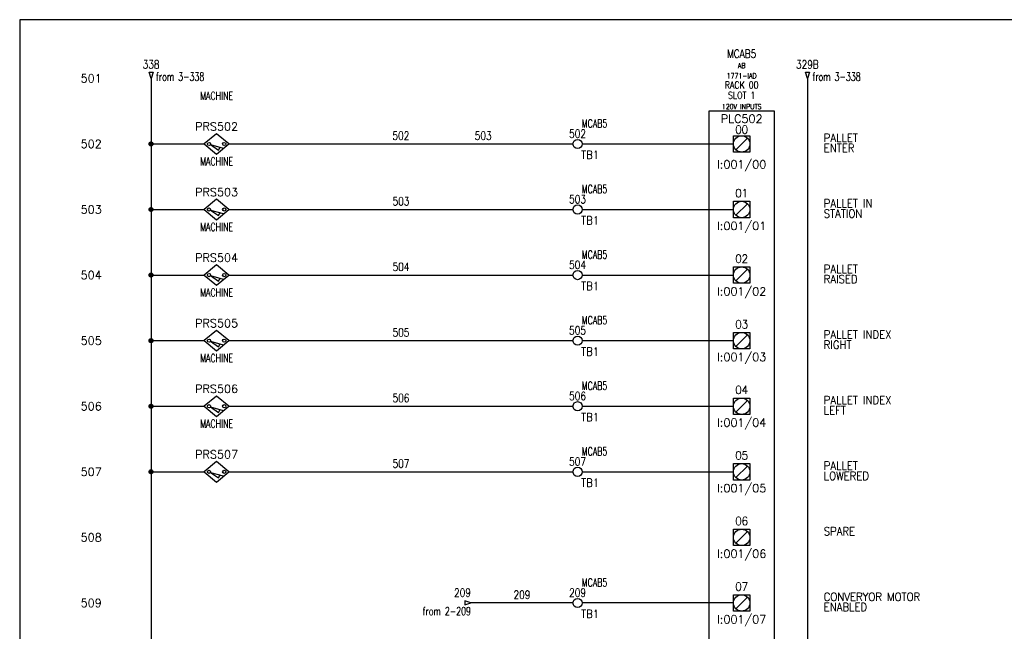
# Model space of a CAD drawing. Header units: inches. Extents: x 0 to 30, y 0 to 19.
# Tile 2 of 2: x 0 to 15, y 9.7 to 19. Entities that reach past the tile are written whole.
import ezdxf
from ezdxf.enums import TextEntityAlignment as Align

# ---------------------------------------------------------------- set-up
doc = ezdxf.new("R2010")
doc.units = ezdxf.units.IN
doc.header["$MEASUREMENT"] = 0
for name, color, linetype in [('BLK_14AWG', 252, 'Continuous'), ('DESC', 1, 'Continuous'), ('LOC', 140, 'Continuous'), ('MISC', 30, 'Continuous'), ('RED_18AWG', 1, 'Continuous'), ('SYMS', 7, 'Continuous'), ('TAGS', 30, 'Continuous'), ('TERMS', 6, 'Continuous'), ('WHT_16AWG', 7, 'Continuous'), ('WIRECOPY', 52, 'Continuous'), ('WIRENO', 3, 'Continuous'), ('WIREREF', 52, 'Continuous'), ('WIREREF_DEST', 62, 'Continuous'), ('XREF', 7, 'Continuous')]:
    doc.layers.add(name, color=color, linetype=linetype)
doc.layers.add('Viewports', color=3, linetype='Continuous', plot=False)
doc.styles.add('WD', font='romans.shx')

# ---------------------------------------------------------------- blocks, each defined once
blk = doc.blocks.new('PLCIO_4C34')
at = {"layer": 'SYMS'}
for p, q in [((0.5, 0.5), (-0.5, 0.5)), ((-0.5, 0.5), (-0.5, -16.375)), ((0.5, -16.375), (0.5, 0.5)), ((-0.125, 0.125), (0.125, 0.125)), ((-0.125, -0.125), (-0.125, 0.125)), ((-0.125, 0.125), (0.125, 0.125)), ((-0.125, -0.125), (-0.125, 0.125)), ((0.088, 0.088), (-0.088, -0.088)), ((0.125, 0.125), (0.125, -0.125)), ((0.125, 0.125), (0.125, -0.125)), ((0.125, -0.125), (-0.125, -0.125)), ((0.125, -0.125), (-0.125, -0.125)), ((-0.125, -0.875), (0.125, -0.875)), ((-0.125, -1.125), (-0.125, -0.875)), ((-0.125, -0.875), (0.125, -0.875)), ((-0.125, -1.125), (-0.125, -0.875)), ((0.125, -0.875), (0.125, -1.125)), ((0.125, -0.875), (0.125, -1.125)), ((0.088, -0.912), (-0.088, -1.088)), ((0.125, -1.125), (-0.125, -1.125)), ((0.125, -1.125), (-0.125, -1.125)), ((-0.125, -1.875), (0.125, -1.875)), ((-0.125, -2.125), (-0.125, -1.875)), ((-0.125, -1.875), (0.125, -1.875)), ((-0.125, -2.125), (-0.125, -1.875)), ((0.088, -1.912), (-0.088, -2.088)), ((0.125, -1.875), (0.125, -2.125)), ((0.125, -1.875), (0.125, -2.125)), ((0.125, -2.125), (-0.125, -2.125)), ((0.125, -2.125), (-0.125, -2.125)), ((-0.125, -2.875), (0.125, -2.875)), ((-0.125, -3.125), (-0.125, -2.875)), ((-0.125, -2.875), (0.125, -2.875)), ((-0.125, -3.125), (-0.125, -2.875)), ((0.088, -2.912), (-0.088, -3.088)), ((0.125, -2.875), (0.125, -3.125)), ((0.125, -2.875), (0.125, -3.125)), ((0.125, -3.125), (-0.125, -3.125)), ((0.125, -3.125), (-0.125, -3.125)), ((-0.125, -3.875), (0.125, -3.875)), ((-0.125, -4.125), (-0.125, -3.875)), ((-0.125, -3.875), (0.125, -3.875)), ((-0.125, -4.125), (-0.125, -3.875)), ((0.125, -3.875), (0.125, -4.125)), ((0.125, -3.875), (0.125, -4.125)), ((0.088, -3.912), (-0.088, -4.088)), ((0.125, -4.125), (-0.125, -4.125)), ((0.125, -4.125), (-0.125, -4.125)), ((-0.125, -4.875), (0.125, -4.875)), ((-0.125, -5.125), (-0.125, -4.875)), ((-0.125, -4.875), (0.125, -4.875)), ((-0.125, -5.125), (-0.125, -4.875)), ((0.088, -4.912), (-0.088, -5.088)), ((0.125, -4.875), (0.125, -5.125)), ((0.125, -4.875), (0.125, -5.125)), ((0.125, -5.125), (-0.125, -5.125)), ((0.125, -5.125), (-0.125, -5.125)), ((-0.125, -5.875), (0.125, -5.875)), ((-0.125, -6.125), (-0.125, -5.875)), ((-0.125, -5.875), (0.125, -5.875)), ((-0.125, -6.125), (-0.125, -5.875)), ((0.088, -5.912), (-0.088, -6.088)), ((0.125, -5.875), (0.125, -6.125)), ((0.125, -5.875), (0.125, -6.125)), ((0.125, -6.125), (-0.125, -6.125)), ((0.125, -6.125), (-0.125, -6.125)), ((-0.125, -6.875), (0.125, -6.875)), ((-0.125, -7.125), (-0.125, -6.875)), ((-0.125, -6.875), (0.125, -6.875)), ((-0.125, -7.125), (-0.125, -6.875)), ((0.125, -6.875), (0.125, -7.125)), ((0.125, -6.875), (0.125, -7.125)), ((0.088, -6.912), (-0.088, -7.088)), ((0.125, -7.125), (-0.125, -7.125)), ((0.125, -7.125), (-0.125, -7.125)), ((-0.125, -7.875), (0.125, -7.875)), ((-0.125, -8.125), (-0.125, -7.875)), ((-0.125, -7.875), (0.125, -7.875)), ((-0.125, -8.125), (-0.125, -7.875)), ((0.088, -7.912), (-0.088, -8.088)), ((0.125, -7.875), (0.125, -8.125)), ((0.125, -7.875), (0.125, -8.125)), ((0.125, -8.125), (-0.125, -8.125)), ((0.125, -8.125), (-0.125, -8.125)), ((-0.125, -8.875), (0.125, -8.875)), ((-0.125, -9.125), (-0.125, -8.875)), ((-0.125, -8.875), (0.125, -8.875)), ((-0.125, -9.125), (-0.125, -8.875)), ((0.088, -8.912), (-0.088, -9.088)), ((0.125, -8.875), (0.125, -9.125)), ((0.125, -8.875), (0.125, -9.125)), ((0.125, -9.125), (-0.125, -9.125)), ((0.125, -9.125), (-0.125, -9.125)), ((-0.125, -9.875), (0.125, -9.875)), ((-0.125, -10.125), (-0.125, -9.875)), ((-0.125, -9.875), (0.125, -9.875)), ((-0.125, -10.125), (-0.125, -9.875)), ((0.125, -9.875), (0.125, -10.125)), ((0.125, -9.875), (0.125, -10.125)), ((0.088, -9.912), (-0.088, -10.088)), ((0.125, -10.125), (-0.125, -10.125)), ((0.125, -10.125), (-0.125, -10.125)), ((-0.125, -10.875), (0.125, -10.875)), ((-0.125, -11.125), (-0.125, -10.875)), ((-0.125, -10.875), (0.125, -10.875)), ((-0.125, -11.125), (-0.125, -10.875)), ((0.088, -10.912), (-0.088, -11.088)), ((0.125, -10.875), (0.125, -11.125)), ((0.125, -10.875), (0.125, -11.125)), ((0.125, -11.125), (-0.125, -11.125)), ((0.125, -11.125), (-0.125, -11.125)), ((-0.125, -11.875), (0.125, -11.875)), ((-0.125, -12.125), (-0.125, -11.875)), ((-0.125, -11.875), (0.125, -11.875)), ((-0.125, -12.125), (-0.125, -11.875)), ((0.088, -11.912), (-0.088, -12.088)), ((0.125, -11.875), (0.125, -12.125)), ((0.125, -11.875), (0.125, -12.125)), ((0.125, -12.125), (-0.125, -12.125)), ((0.125, -12.125), (-0.125, -12.125)), ((-0.125, -12.875), (0.125, -12.875)), ((-0.125, -13.125), (-0.125, -12.875)), ((-0.125, -12.875), (0.125, -12.875)), ((-0.125, -13.125), (-0.125, -12.875)), ((0.125, -12.875), (0.125, -13.125)), ((0.125, -12.875), (0.125, -13.125)), ((0.088, -12.912), (-0.088, -13.088)), ((0.125, -13.125), (-0.125, -13.125)), ((0.125, -13.125), (-0.125, -13.125)), ((-0.125, -13.875), (0.125, -13.875)), ((-0.125, -14.125), (-0.125, -13.875)), ((-0.125, -13.875), (0.125, -13.875)), ((-0.125, -14.125), (-0.125, -13.875)), ((0.088, -13.912), (-0.088, -14.088)), ((0.125, -13.875), (0.125, -14.125)), ((0.125, -13.875), (0.125, -14.125)), ((0.125, -14.125), (-0.125, -14.125)), ((0.125, -14.125), (-0.125, -14.125)), ((-0.125, -14.875), (0.125, -14.875)), ((-0.125, -15.125), (-0.125, -14.875)), ((-0.125, -14.875), (0.125, -14.875)), ((-0.125, -15.125), (-0.125, -14.875)), ((0.088, -14.912), (-0.088, -15.088)), ((0.125, -14.875), (0.125, -15.125)), ((0.125, -14.875), (0.125, -15.125)), ((0.125, -15.125), (-0.125, -15.125)), ((0.125, -15.125), (-0.125, -15.125)), ((-0.125, -15.875), (0.125, -15.875)), ((-0.125, -16.125), (-0.125, -15.875)), ((0.125, -15.875), (0.125, -16.125)), ((0.088, -15.912), (-0.088, -16.088)), ((0.125, -16.125), (-0.125, -16.125)), ((-0.5, -16.375), (0.5, -16.375))]:
    blk.add_line(p, q, dxfattribs=at)
for centre in [(0, 0), (0, -1), (0, -2), (0, -3), (0, -4), (0, -5), (0, -6), (0, -7), (0, -8), (0, -9), (0, -10), (0, -11), (0, -12), (0, -13), (0, -14), (0, -15), (0, -16)]:
    blk.add_circle(centre, 0.125, dxfattribs=at)
at = {"layer": 'SYMS', "style": 'WD'}
for tag, width, p in [('INST', 0.8, (0, 1.482)), ('LOC', 0.8, (0, 1.312)), ('MFG', 0.8, (0, 1.156)), ('CAT', 0.9, (0, 1)), ('DESC', 0.8, (0, 0.53)), ('TERM01', 0.9, (0, 0.156)), ('TERM02', 0.9, (0, -0.812)), ('TERM03', 0.9, (0, -1.812)), ('TERM04', 0.9, (0, -2.812)), ('TERM05', 0.9, (0, -3.812)), ('TERM06', 0.9, (0, -4.812)), ('TERM07', 0.9, (0, -5.812)), ('TERM08', 0.9, (0, -6.812)), ('TERM09', 0.9, (0, -7.812)), ('TERM10', 0.9, (0, -8.812)), ('TERM11', 0.9, (0, -9.812)), ('TERM12', 0.9, (0, -10.812)), ('TERM13', 0.9, (0, -11.812)), ('TERM14', 0.9, (0, -12.812)), ('TERM15', 0.9, (0, -13.812)), ('TERM16', 0.9, (0, -14.812)), ('TERM17', 0.9, (0, -15.812))]:
    blk.add_attdef(tag, text='', height=0.125, dxfattribs=dict(at, width=width)).set_placement(p, align=Align.CENTER)
at = {"layer": 'SYMS', "linetype": 'Continuous', "style": 'WD', "flags": 9}
blk.add_attdef('ASSYCODE', text='', height=0.01, dxfattribs=at).set_placement((0.23, 1.071), align=Align.CENTER)
at = {"layer": 'SYMS', "style": 'WD'}
for tag, p in [('LINE1', (0, 0.844)), ('LINE2', (0, 0.688)), ('TAG', (0, 0.322))]:
    blk.add_attdef(tag, text='', height=0.125, dxfattribs=at).set_placement(p, align=Align.CENTER)
at = {"layer": 'SYMS', "style": 'WD', "width": 0.9}
for tag, p in [('DESCA01', (1.25, 0.031)), ('DESCB01', (1.25, -0.125)), ('DESCC01', (1.25, -0.281)), ('DESCD01', (1.25, -0.438)), ('DESCE01', (1.25, -0.594)), ('DESCA02', (1.25, -0.969)), ('DESCB02', (1.25, -1.125)), ('DESCC02', (1.25, -1.281)), ('DESCD02', (1.25, -1.438)), ('DESCE02', (1.25, -1.594)), ('DESCA03', (1.25, -1.969)), ('DESCB03', (1.25, -2.125)), ('DESCC03', (1.25, -2.281)), ('DESCD03', (1.25, -2.438)), ('DESCE03', (1.25, -2.594)), ('DESCA04', (1.25, -2.969)), ('DESCB04', (1.25, -3.125)), ('DESCC04', (1.25, -3.281)), ('DESCD04', (1.25, -3.438)), ('DESCE04', (1.25, -3.594)), ('DESCA05', (1.25, -3.969)), ('DESCB05', (1.25, -4.125)), ('DESCC05', (1.25, -4.281)), ('DESCD05', (1.25, -4.438)), ('DESCE05', (1.25, -4.594)), ('DESCA06', (1.25, -4.969)), ('DESCB06', (1.25, -5.125)), ('DESCC06', (1.25, -5.281)), ('DESCD06', (1.25, -5.438)), ('DESCE06', (1.25, -5.594)), ('DESCA07', (1.25, -5.969)), ('DESCB07', (1.25, -6.125)), ('DESCC07', (1.25, -6.281)), ('DESCD07', (1.25, -6.438)), ('DESCE07', (1.25, -6.594)), ('DESCA08', (1.25, -6.969)), ('DESCB08', (1.25, -7.125)), ('DESCC08', (1.25, -7.281)), ('DESCD08', (1.25, -7.438)), ('DESCE08', (1.25, -7.594)), ('DESCA09', (1.25, -7.969)), ('DESCB09', (1.25, -8.125)), ('DESCC09', (1.25, -8.281)), ('DESCD09', (1.25, -8.438)), ('DESCE09', (1.25, -8.594)), ('DESCA10', (1.25, -8.969)), ('DESCB10', (1.25, -9.125)), ('DESCC10', (1.25, -9.281)), ('DESCD10', (1.25, -9.438)), ('DESCE10', (1.25, -9.594)), ('DESCA11', (1.25, -9.969)), ('DESCB11', (1.25, -10.125)), ('DESCC11', (1.25, -10.281)), ('DESCD11', (1.25, -10.438)), ('DESCE11', (1.25, -10.594)), ('DESCA12', (1.25, -10.969)), ('DESCB12', (1.25, -11.125)), ('DESCC12', (1.25, -11.281)), ('DESCD12', (1.25, -11.438)), ('DESCE12', (1.25, -11.594)), ('DESCA13', (1.25, -11.969)), ('DESCB13', (1.25, -12.125)), ('DESCC13', (1.25, -12.281)), ('DESCD13', (1.25, -12.438)), ('DESCE13', (1.25, -12.594)), ('DESCA14', (1.25, -12.969)), ('DESCB14', (1.25, -13.125)), ('DESCC14', (1.25, -13.281)), ('DESCD14', (1.25, -13.438)), ('DESCE14', (1.25, -13.594)), ('DESCA15', (1.25, -13.969)), ('DESCB15', (1.25, -14.125)), ('DESCC15', (1.25, -14.281)), ('DESCD15', (1.25, -14.438)), ('DESCE15', (1.25, -14.594)), ('DESCA16', (1.25, -14.969)), ('DESCB16', (1.25, -15.125)), ('DESCC16', (1.25, -15.281)), ('DESCD16', (1.25, -15.438)), ('DESCE16', (1.25, -15.594))]:
    blk.add_attdef(tag, p, '', height=0.125, dxfattribs=at)
at = {"layer": 'SYMS', "style": 'WD', "flags": 1}
for tag, p in [('X4TERM01', (-0.125, 0)), ('X4TERM02', (-0.125, -1)), ('X4TERM03', (-0.125, -2)), ('X4TERM04', (-0.125, -3)), ('X4TERM05', (-0.125, -4)), ('X4TERM06', (-0.125, -5)), ('X4TERM07', (-0.125, -6)), ('X4TERM08', (-0.125, -7)), ('X4TERM09', (-0.125, -8)), ('X4TERM10', (-0.125, -9)), ('X4TERM11', (-0.125, -10)), ('X4TERM12', (-0.125, -11)), ('X4TERM13', (-0.125, -12)), ('X4TERM14', (-0.125, -13)), ('X4TERM15', (-0.125, -14)), ('X4TERM16', (-0.125, -15)), ('X1TERM17', (0.125, -16))]:
    blk.add_attdef(tag, p, '', height=0.01, dxfattribs=at)
at = {"layer": 'SYMS', "style": 'WD', "width": 0.9}
for tag, p in [('TERMDESC01', (-0.188, -0.062)), ('TERMDESC02', (-0.188, -1.062)), ('TERMDESC03', (-0.188, -2.062)), ('TERMDESC04', (-0.188, -3.062)), ('TERMDESC05', (-0.188, -4.062)), ('TERMDESC06', (-0.188, -5.062)), ('TERMDESC07', (-0.188, -6.062)), ('TERMDESC08', (-0.188, -7.062)), ('TERMDESC09', (-0.188, -8.062)), ('TERMDESC10', (-0.188, -9.062)), ('TERMDESC11', (-0.188, -10.062)), ('TERMDESC12', (-0.188, -11.062)), ('TERMDESC13', (-0.188, -12.062)), ('TERMDESC14', (-0.188, -13.062)), ('TERMDESC15', (-0.188, -14.062)), ('TERMDESC16', (-0.188, -15.062))]:
    blk.add_attdef(tag, text='', height=0.125, dxfattribs=at).set_placement(p, align=Align.TOP_RIGHT)
at = {"layer": 'SYMS', "style": 'WD'}
for tag, p in [('TAGA01', (0, -0.25)), ('TAGA02', (0, -1.188)), ('TAGA03', (0, -2.188)), ('TAGA04', (0, -3.188)), ('TAGA05', (0, -4.188)), ('TAGA06', (0, -5.188)), ('TAGA07', (0, -6.188)), ('TAGA08', (0, -7.188)), ('TAGA09', (0, -8.188)), ('TAGA10', (0, -9.188)), ('TAGA11', (0, -10.188)), ('TAGA12', (0, -11.188)), ('TAGA13', (0, -12.188)), ('TAGA14', (0, -13.188)), ('TAGA15', (0, -14.188)), ('TAGA16', (0, -15.188))]:
    blk.add_attdef(tag, text='', height=0.125, dxfattribs=at).set_placement(p, align=Align.TOP_CENTER)
at = {"layer": 'SYMS', "style": 'WD', "width": 0.9}
blk.add_attdef('TERMDESC17', text='', height=0.125, dxfattribs=at).set_placement((0.188, -16.062), align=Align.TOP_LEFT)
blk = doc.blocks.new('WD_MLRH')
at = {"style": 'WD'}
blk.add_attdef('RUNGFIRST', text='', height=0.125, dxfattribs=at).set_placement((-0.25, 0), align=Align.MIDDLE_RIGHT)
at = {"style": 'WD', "flags": 1}
for tag, p in [('RUNGHORV', (-0.25, -0.127)), ('RUNGINC', (-0.25, -0.163)), ('WIREMODE', (-0.25, -0.281)), ('RUNGDIST', (-0.25, -0.2)), ('RUNGCNT', (-0.25, -0.237)), ('WIREFMT', (-0.25, -0.321)), ('WIRE-START', (-0.25, -0.356)), ('WIRE-GSUF', (-0.25, -0.396)), ('PH3SPACE', (-0.25, -0.437))]:
    blk.add_attdef(tag, text='', height=0.025, dxfattribs=at).set_placement(p, align=Align.RIGHT)
blk = doc.blocks.new('WDDOT')
for radius in [0.03, 0.0187, 0.00929]:
    blk.add_circle((0, 0), radius)
blk = doc.blocks.new('HA1D2')
blk.add_lwpolyline([(0, 0.094), (0.031, 0.094), (0, 0), (-0.031, 0.094), (0, 0.094)])
at = {"style": 'WD', "width": 0.8, "flags": 8}
blk.add_attdef('WIRENO', text='', height=0.125, dxfattribs=at).set_placement((0, 0.15), align=Align.CENTER)
at = {"style": 'WD', "flags": 1}
for tag, p in [('X8TERM01', (0, 0)), ('SIGCODE', (0.026, 0.066))]:
    blk.add_attdef(tag, p, '', height=0.01, dxfattribs=at)
at = {"style": 'WD', "width": 0.7}
for tag, p in [('XREF', (0.077, -0.037)), ('DESC1', (0.077, -0.206))]:
    blk.add_attdef(tag, p, '', height=0.125, dxfattribs=at)
blk = doc.blocks.new('HT0W02')
blk.add_circle((0, 0), 0.0699)
at = {"style": 'WD'}
for tag, p, width in [('INST', (0.062, 0.42), 0.7), ('LOC', (0.062, 0.25), 0.7), ('DESC1', (0.053, -0.385), 0.8)]:
    blk.add_attdef(tag, p, '', height=0.125, dxfattribs=dict(at, width=width))
at = {"linetype": 'Continuous', "style": 'WD', "width": 0.8, "flags": 8}
blk.add_attdef('WIRENO', text='', height=0.125, dxfattribs=at).set_placement((0, 0.094), align=Align.CENTER)
at = {"style": 'WD', "flags": 1}
for tag, p, height in [('X4TERM01', (-0.07, 0), 0.0125), ('X4TERMDESC01', (-0.055, -0.023), 0.025), ('X2TERMDESC01', (-0.006, 0.029), 0.025), ('X2TERM01', (0, 0.07), 0.0125), ('STRIPSEQ', (0, 0), 0.00125), ('X1TERMDESC01', (0.039, -0.003), 0.025), ('X1TERM01', (0.07, 0), 0.0125), ('LINKTERM', (0, -0.002), 0.00125), ('X8TERM01', (0, -0.07), 0.0125), ('X8TERMDESC01', (0, -0.054), 0.025)]:
    blk.add_attdef(tag, p, '', height=height, dxfattribs=at)
at = {"linetype": 'Continuous', "style": 'WD'}
for tag, p, height, width, flags in [('TAGSTRIP', (0.053, -0.229), 0.125, 0.9, 8), ('CAT', (0.213, -0.406), 0.109, 0.8, 1), ('DESC2', (0.053, -0.541), 0.125, 0.8, 8), ('DESC3', (0.053, -0.698), 0.125, 0.8, 8)]:
    blk.add_attdef(tag, p, '', height=height, dxfattribs=dict(at, width=width, flags=flags))
at = {"linetype": 'Continuous', "style": 'WD', "width": 0.8, "flags": 1}
blk.add_attdef('MFG', text='', height=0.109, dxfattribs=at).set_placement((0.088, -0.406), align=Align.RIGHT)
at = {"style": 'WD', "width": 0.7, "flags": 1}
blk.add_attdef('ASSYCODE', (0.062, -0.281), '', height=0.01, dxfattribs=at)
blk = doc.blocks.new('HA1D3')
blk.add_lwpolyline([(-0.094, 0), (-0.094, -0.031), (0, 0), (-0.094, 0.031), (-0.094, 0)])
at = {"style": 'WD', "width": 0.8, "flags": 8}
blk.add_attdef('WIRENO', text='', height=0.125, dxfattribs=at).set_placement((0, 0.094), align=Align.RIGHT)
at = {"style": 'WD', "flags": 1}
blk.add_attdef('SIGCODE', text='', height=0.01, dxfattribs=at).set_placement((-0.02, 0.047), align=Align.RIGHT)
blk.add_attdef('X1TERM01', (0, 0), '', height=0.01, dxfattribs=at)
at = {"style": 'WD', "width": 0.7}
for tag, p in [('XREF', (0, -0.188)), ('DESC1', (0, -0.375))]:
    blk.add_attdef(tag, text='', height=0.125, dxfattribs=at).set_placement(p, align=Align.RIGHT)
blk = doc.blocks.new('WD_WNH')
at = {"linetype": 'Continuous', "style": 'WD', "width": 0.8}
blk.add_attdef('WIRENO', text='', height=0.125, dxfattribs=at).set_placement((0, 0.062), align=Align.CENTER)
at = {"style": 'WD', "flags": 1}
for tag, p in [('W01USER', (0, 0.078)), ('W02USER', (0, 0.07)), ('W03USER', (0, 0.062)), ('W04USER', (0, 0.055)), ('W05USER', (0, 0.047)), ('W06USER', (0, 0.039)), ('W07USER', (0, 0.031)), ('W08USER', (0, 0.023)), ('W09USER', (0, 0.016)), ('W10USER', (0, 0.008))]:
    blk.add_attdef(tag, text='', height=0.005, dxfattribs=at).set_placement(p, align=Align.CENTER)
blk = doc.blocks.new('HPX11')
for p, q in [((0, 0.156), (-0.188, 0)), ((0.188, 0), (0, 0.156)), ((-0.188, 0), (0, -0.156)), ((0, -0.156), (0.188, 0))]:
    blk.add_line(p, q)
at = {"linetype": 'Continuous'}
for p, q in [((-0.094, -0.008), (0.031, -0.093)), ((-0.094, -0.008), (0.098, -0.063)), ((0.031, -0.093), (0.055, -0.05))]:
    blk.add_line(p, q, dxfattribs=at)
for centre in [(-0.116, 0), (0.116, 0)]:
    blk.add_circle(centre, 0.0242)
at = {"style": 'WD', "width": 0.7}
for tag, p in [('INST', (0, 0.841)), ('LOC', (0, 0.672)), ('DESC1', (0, 0.516)), ('DESC2', (0, 0.359)), ('XREF', (0, -0.314)), ('WDTAGALT', (-0.009, -0.469))]:
    blk.add_attdef(tag, text='', height=0.125, dxfattribs=at).set_placement(p, align=Align.CENTER)
at = {"style": 'WD'}
blk.add_attdef('TAG1', text='', height=0.125, dxfattribs=at).set_placement((0, 0.203), align=Align.CENTER)
for tag, p in [('X2LINK', (0, 0.297)), ('X8LINK', (0, -0.172))]:
    blk.add_attdef(tag, p, '', height=0.01, dxfattribs=at)
at = {"linetype": 'Continuous', "style": 'WD', "flags": 8}
for tag, p in [('TERM03', (-0.062, 0.172)), ('TERM01', (-0.25, -0.031))]:
    blk.add_attdef(tag, text='', height=0.125, dxfattribs=at).set_placement(p, align=Align.TOP_RIGHT)
at = {"style": 'WD'}
for tag, p, height, flags in [('X2TERM03', (0, 0.156), 0.0125, 1), ('X4TERM01', (-0.188, 0), 0.0125, 1), ('CONTACT', (0.038, 0.02), 0.01, 1), ('FAMILY', (0.038, 0.037), 0.01, 9), ('X1TERM02', (0.188, 0), 0.0125, 1)]:
    blk.add_attdef(tag, p, '', height=height, dxfattribs=dict(at, flags=flags))
at = {"linetype": 'Continuous', "style": 'WD', "flags": 9}
for tag, p in [('CAT', (0.063, -0.007)), ('ASSYCODE', (0.062, -0.043)), ('MFG', (0.063, -0.027))]:
    blk.add_attdef(tag, text='', height=0.01, dxfattribs=at).set_placement(p, align=Align.CENTER)
at = {"linetype": 'Continuous', "style": 'WD', "flags": 8}
blk.add_attdef('TERM02', text='', height=0.125, dxfattribs=at).set_placement((0.25, -0.031), align=Align.TOP_LEFT)
blk = doc.blocks.new('WD_WCH')
at = {"linetype": 'Continuous', "style": 'WD', "width": 0.8}
blk.add_attdef('WIRECOPY', text='', height=0.125, dxfattribs=at).set_placement((0, 0.0625), align=Align.CENTER)

msp = doc.modelspace()

# ---------------------------------------------------------------- linework, layer by layer
at = {"layer": 'BLK_14AWG'}
for p, q in [((2.001, 18.125), (2.001, 0.375)), ((2, 17.125), (2.812, 17.125)), ((2, 16.125), (2.812, 16.125)), ((2, 15.125), (2.812, 15.125)), ((2, 14.125), (2.812, 14.125)), ((2, 13.125), (2.812, 13.125)), ((2, 12.125), (2.812, 12.125))]:
    msp.add_line(p, q, dxfattribs=at)
at = {"layer": 'RED_18AWG'}
for p, q in [((3.188, 17.125), (8.43, 17.125)), ((8.569, 17.125), (10.874, 17.125)), ((3.188, 16.125), (8.43, 16.125)), ((8.569, 16.125), (10.874, 16.125)), ((3.188, 15.125), (8.43, 15.125)), ((8.569, 15.125), (10.874, 15.125)), ((3.188, 14.125), (8.43, 14.125)), ((8.569, 14.125), (10.874, 14.125)), ((3.188, 13.125), (8.43, 13.125)), ((8.569, 13.125), (10.874, 13.125)), ((3.188, 12.125), (8.43, 12.125)), ((8.569, 12.125), (10.874, 12.125)), ((8.43, 10.125), (6.874, 10.125)), ((10.874, 10.125), (8.569, 10.125))]:
    msp.add_line(p, q, dxfattribs=at)
at = {"layer": 'Viewports'}
msp.add_lwpolyline([(0, 0), (30, 0), (30, 19.02), (0, 19.02)], close=True, dxfattribs=at)
at = {"layer": 'WHT_16AWG'}
msp.add_line((12, 18.125), (12, 0.375), dxfattribs=at)

# ---------------------------------------------------------------- block references
ref = msp.add_blockref('PLCIO_4C34', (10.999, 17.125))
ref.add_attrib('TERM01', '00', dxfattribs={"layer": 'TERMS', "height": 0.125, "style": 'WD', "width": 0.9}).set_placement((10.999, 17.281), align=Align.CENTER)
ref.add_attrib('TAGA01', 'I:001/00', dxfattribs={"layer": 'TAGS', "height": 0.125, "style": 'WD'}).set_placement((10.999, 16.875), align=Align.TOP_CENTER)
ref.add_attrib('DESCA01', 'PALLET', (12.249, 17.156), dxfattribs={"layer": 'DESC', "height": 0.125, "style": 'WD', "width": 0.9})
ref.add_attrib('DESCB01', 'ENTER', (12.249, 17), dxfattribs={"layer": 'DESC', "height": 0.125, "style": 'WD', "width": 0.9})
ref.add_attrib('LINE1', 'RACK 00', dxfattribs={"layer": 'MISC', "height": 0.1094, "style": 'WD', "width": 0.8}).set_placement((10.999, 17.969), align=Align.CENTER)
ref.add_attrib('DESC', '120V INPUTS', dxfattribs={"layer": 'DESC', "height": 0.07812, "style": 'WD', "width": 0.8}).set_placement((10.999, 17.655), align=Align.CENTER)
ref.add_attrib('TAG', 'PLC502', dxfattribs={"layer": 'TAGS', "height": 0.125, "style": 'WD'}).set_placement((10.999, 17.447), align=Align.CENTER)
ref.add_attrib('LINE2', 'SLOT 1', dxfattribs={"layer": 'MISC', "height": 0.1094, "style": 'WD', "width": 0.8}).set_placement((10.999, 17.812), align=Align.CENTER)
ref.add_attrib('MFG', 'AB', dxfattribs={"layer": 'MISC', "height": 0.0781, "style": 'WD', "width": 0.8}).set_placement((10.999, 18.281), align=Align.CENTER)
ref.add_attrib('LOC', 'MCAB5', dxfattribs={"layer": 'LOC', "height": 0.125, "style": 'WD', "width": 0.8}).set_placement((10.999, 18.438), align=Align.CENTER)
ref.add_attrib('CAT', '1771-IAD', dxfattribs={"layer": 'MISC', "height": 0.0781, "style": 'WD', "width": 0.8}).set_placement((10.999, 18.125), align=Align.CENTER)
ref.add_attrib('TERM02', '01', dxfattribs={"layer": 'TERMS', "height": 0.125, "style": 'WD', "width": 0.9}).set_placement((10.999, 16.312), align=Align.CENTER)
ref.add_attrib('TAGA02', 'I:001/01', dxfattribs={"layer": 'TAGS', "height": 0.125, "style": 'WD'}).set_placement((10.999, 15.938), align=Align.TOP_CENTER)
ref.add_attrib('DESCA02', 'PALLET IN ', (12.249, 16.156), dxfattribs={"layer": 'DESC', "height": 0.125, "style": 'WD', "width": 0.9})
ref.add_attrib('DESCB02', 'STATION', (12.249, 16), dxfattribs={"layer": 'DESC', "height": 0.125, "style": 'WD', "width": 0.9})
ref.add_attrib('TERM03', '02', dxfattribs={"layer": 'TERMS', "height": 0.125, "style": 'WD', "width": 0.9}).set_placement((10.999, 15.312), align=Align.CENTER)
ref.add_attrib('TAGA03', 'I:001/02', dxfattribs={"layer": 'TAGS', "height": 0.125, "style": 'WD'}).set_placement((10.999, 14.938), align=Align.TOP_CENTER)
ref.add_attrib('DESCA03', 'PALLET', (12.249, 15.156), dxfattribs={"layer": 'DESC', "height": 0.125, "style": 'WD', "width": 0.9})
ref.add_attrib('DESCB03', 'RAISED', (12.249, 15), dxfattribs={"layer": 'DESC', "height": 0.125, "style": 'WD', "width": 0.9})
ref.add_attrib('TERM04', '03', dxfattribs={"layer": 'TERMS', "height": 0.125, "style": 'WD', "width": 0.9}).set_placement((10.999, 14.312), align=Align.CENTER)
ref.add_attrib('TAGA04', 'I:001/03', dxfattribs={"layer": 'TAGS', "height": 0.125, "style": 'WD'}).set_placement((10.999, 13.938), align=Align.TOP_CENTER)
ref.add_attrib('DESCA04', 'PALLET INDEX', (12.249, 14.156), dxfattribs={"layer": 'DESC', "height": 0.125, "style": 'WD', "width": 0.9})
ref.add_attrib('DESCB04', 'RIGHT', (12.249, 14), dxfattribs={"layer": 'DESC', "height": 0.125, "style": 'WD', "width": 0.9})
ref.add_attrib('TERM05', '04', dxfattribs={"layer": 'TERMS', "height": 0.125, "style": 'WD', "width": 0.9}).set_placement((10.999, 13.312), align=Align.CENTER)
ref.add_attrib('TAGA05', 'I:001/04', dxfattribs={"layer": 'TAGS', "height": 0.125, "style": 'WD'}).set_placement((10.999, 12.938), align=Align.TOP_CENTER)
ref.add_attrib('DESCA05', 'PALLET INDEX', (12.249, 13.156), dxfattribs={"layer": 'DESC', "height": 0.125, "style": 'WD', "width": 0.9})
ref.add_attrib('DESCB05', 'LEFT', (12.249, 13), dxfattribs={"layer": 'DESC', "height": 0.125, "style": 'WD', "width": 0.9})
ref.add_attrib('TERM06', '05', dxfattribs={"layer": 'TERMS', "height": 0.125, "style": 'WD', "width": 0.9}).set_placement((10.999, 12.312), align=Align.CENTER)
ref.add_attrib('TAGA06', 'I:001/05', dxfattribs={"layer": 'TAGS', "height": 0.125, "style": 'WD'}).set_placement((10.999, 11.938), align=Align.TOP_CENTER)
ref.add_attrib('DESCA06', 'PALLET', (12.249, 12.156), dxfattribs={"layer": 'DESC', "height": 0.125, "style": 'WD', "width": 0.9})
ref.add_attrib('DESCB06', 'LOWERED', (12.249, 12), dxfattribs={"layer": 'DESC', "height": 0.125, "style": 'WD', "width": 0.9})
ref.add_attrib('TERM07', '06', dxfattribs={"layer": 'TERMS', "height": 0.125, "style": 'WD', "width": 0.9}).set_placement((10.999, 11.312), align=Align.CENTER)
ref.add_attrib('TAGA07', 'I:001/06', dxfattribs={"layer": 'TAGS', "height": 0.125, "style": 'WD'}).set_placement((10.999, 10.938), align=Align.TOP_CENTER)
ref.add_attrib('DESCA07', 'SPARE', (12.249, 11.156), dxfattribs={"layer": 'DESC', "height": 0.125, "style": 'WD', "width": 0.9})
ref.add_attrib('TERM08', '07', dxfattribs={"layer": 'TERMS', "height": 0.125, "style": 'WD', "width": 0.9}).set_placement((10.999, 10.312), align=Align.CENTER)
ref.add_attrib('TAGA08', 'I:001/07', dxfattribs={"layer": 'TAGS', "height": 0.125, "style": 'WD'}).set_placement((10.999, 9.938), align=Align.TOP_CENTER)
ref.add_attrib('DESCA08', 'CONVERYOR MOTOR', (12.249, 10.156), dxfattribs={"layer": 'DESC', "height": 0.125, "style": 'WD', "width": 0.9})
ref.add_attrib('DESCB08', 'ENABLED', (12.249, 10), dxfattribs={"layer": 'DESC', "height": 0.125, "style": 'WD', "width": 0.9})
ref.add_attrib('TERM09', '10', dxfattribs={"layer": 'TERMS', "height": 0.125, "style": 'WD', "width": 0.9}).set_placement((10.999, 9.312), align=Align.CENTER)
ref.add_attrib('TAGA09', 'I:001/10', dxfattribs={"layer": 'TAGS', "height": 0.125, "style": 'WD'}).set_placement((10.999, 8.938), align=Align.TOP_CENTER)
ref.add_attrib('DESCA09', 'HYDRAULIC MOTOR', (12.249, 9.156), dxfattribs={"layer": 'DESC', "height": 0.125, "style": 'WD', "width": 0.9})
ref.add_attrib('DESCB09', 'ENABLED', (12.249, 9), dxfattribs={"layer": 'DESC', "height": 0.125, "style": 'WD', "width": 0.9})
ref.add_attrib('TERM10', '11', dxfattribs={"layer": 'TERMS', "height": 0.125, "style": 'WD', "width": 0.9}).set_placement((10.999, 8.312), align=Align.CENTER)
ref.add_attrib('TAGA10', 'I:001/11', dxfattribs={"layer": 'TAGS', "height": 0.125, "style": 'WD'}).set_placement((10.999, 7.938), align=Align.TOP_CENTER)
ref.add_attrib('DESCA10', 'INDEXING MOTOR', (12.249, 8.156), dxfattribs={"layer": 'DESC', "height": 0.125, "style": 'WD', "width": 0.9})
ref.add_attrib('DESCB10', 'ENABLED', (12.249, 8), dxfattribs={"layer": 'DESC', "height": 0.125, "style": 'WD', "width": 0.9})
ref.add_attrib('TERM11', '12', dxfattribs={"layer": 'TERMS', "height": 0.125, "style": 'WD', "width": 0.9}).set_placement((10.999, 7.312), align=Align.CENTER)
ref.add_attrib('TAGA11', 'I:001/12', dxfattribs={"layer": 'TAGS', "height": 0.125, "style": 'WD'}).set_placement((10.999, 6.938), align=Align.TOP_CENTER)
ref.add_attrib('DESCA11', 'SPARE', (12.249, 7.156), dxfattribs={"layer": 'DESC', "height": 0.125, "style": 'WD', "width": 0.9})
ref.add_attrib('TERM12', '13', dxfattribs={"layer": 'TERMS', "height": 0.125, "style": 'WD', "width": 0.9}).set_placement((10.999, 6.312), align=Align.CENTER)
ref.add_attrib('TAGA12', 'I:001/13', dxfattribs={"layer": 'TAGS', "height": 0.125, "style": 'WD'}).set_placement((10.999, 5.938), align=Align.TOP_CENTER)
ref.add_attrib('DESCA12', 'SPARE', (12.249, 6.156), dxfattribs={"layer": 'DESC', "height": 0.125, "style": 'WD', "width": 0.9})
ref.add_attrib('TERM13', '14', dxfattribs={"layer": 'TERMS', "height": 0.125, "style": 'WD', "width": 0.9}).set_placement((10.999, 5.312), align=Align.CENTER)
ref.add_attrib('TAGA13', 'I:001/14', dxfattribs={"layer": 'TAGS', "height": 0.125, "style": 'WD'}).set_placement((10.999, 4.938), align=Align.TOP_CENTER)
ref.add_attrib('DESCA13', 'SPARE', (12.249, 5.156), dxfattribs={"layer": 'DESC', "height": 0.125, "style": 'WD', "width": 0.9})
ref.add_attrib('TERM14', '15', dxfattribs={"layer": 'TERMS', "height": 0.125, "style": 'WD', "width": 0.9}).set_placement((10.999, 4.312), align=Align.CENTER)
ref.add_attrib('TAGA14', 'I:001/15', dxfattribs={"layer": 'TAGS', "height": 0.125, "style": 'WD'}).set_placement((10.999, 3.938), align=Align.TOP_CENTER)
ref.add_attrib('DESCA14', 'SPARE', (12.249, 4.156), dxfattribs={"layer": 'DESC', "height": 0.125, "style": 'WD', "width": 0.9})
ref.add_attrib('TERM15', '16', dxfattribs={"layer": 'TERMS', "height": 0.125, "style": 'WD', "width": 0.9}).set_placement((10.999, 3.312), align=Align.CENTER)
ref.add_attrib('TAGA15', 'I:001/16', dxfattribs={"layer": 'TAGS', "height": 0.125, "style": 'WD'}).set_placement((10.999, 2.938), align=Align.TOP_CENTER)
ref.add_attrib('DESCA15', 'SPARE', (12.249, 3.156), dxfattribs={"layer": 'DESC', "height": 0.125, "style": 'WD', "width": 0.9})
ref.add_attrib('TERM16', '17', dxfattribs={"layer": 'TERMS', "height": 0.125, "style": 'WD', "width": 0.9}).set_placement((10.999, 2.312), align=Align.CENTER)
ref.add_attrib('TAGA16', 'I:001/17', dxfattribs={"layer": 'TAGS', "height": 0.125, "style": 'WD'}).set_placement((10.999, 1.938), align=Align.TOP_CENTER)
ref.add_attrib('DESCA16', 'SPARE', (12.249, 2.156), dxfattribs={"layer": 'DESC', "height": 0.125, "style": 'WD', "width": 0.9})
ref.add_attrib('TERM17', 'L2', dxfattribs={"layer": 'TERMS', "height": 0.125, "style": 'WD', "width": 0.9}).set_placement((10.999, 1.312), align=Align.CENTER)
ref.add_attrib('TERMDESC17', 'E', dxfattribs={"layer": 'TERMS', "height": 0.125, "style": 'WD', "width": 0.9}).set_placement((11.187, 1.062), align=Align.TOP_LEFT)
at = {"layer": 'SYMS'}
ref = msp.add_blockref('HA1D2', (2.001, 18.125), dxfattribs=at)
ref.add_attrib('WIRENO', '338', dxfattribs={"layer": 'WIREREF_DEST', "height": 0.125, "style": 'WD', "width": 0.8, "flags": 8}).set_placement((2.001, 18.275), align=Align.CENTER)
ref.add_attrib('XREF', 'from 3-338', (2.077, 18.088), dxfattribs={"layer": 'XREF', "height": 0.125, "style": 'WD', "width": 0.7})
ref = msp.add_blockref('HA1D2', (12, 18.125), dxfattribs=at)
ref.add_attrib('WIRENO', '329B', dxfattribs={"layer": 'WIREREF_DEST', "height": 0.125, "style": 'WD', "width": 0.8, "flags": 8}).set_placement((12, 18.275), align=Align.CENTER)
ref.add_attrib('XREF', 'from 3-338', (12.077, 18.088), dxfattribs={"layer": 'XREF', "height": 0.125, "style": 'WD', "width": 0.7})
ref = msp.add_blockref('WD_MLRH', (1.5, 18.125), dxfattribs=at)
ref.add_attrib('RUNGFIRST', '501', dxfattribs={"layer": 'MISC', "height": 0.125, "style": 'WD'}).set_placement((1.25, 18.125), align=Align.MIDDLE_RIGHT)
ref = msp.add_blockref('HPX11', (3, 17.125), dxfattribs=at)
ref.add_attrib('LOC', 'MACHINE', dxfattribs={"layer": 'LOC', "height": 0.125, "style": 'WD', "width": 0.7}).set_placement((3, 17.797), align=Align.CENTER)
ref.add_attrib('TAG1', 'PRS502', dxfattribs={"layer": 'TAGS', "height": 0.125, "style": 'WD'}).set_placement((3, 17.328), align=Align.CENTER)
ref = msp.add_blockref('HT0W02', (8.499, 17.125), dxfattribs=at)
ref.add_attrib('WIRENO', '502', dxfattribs={"layer": 'WIREREF', "linetype": 'Continuous', "height": 0.125, "style": 'WD', "width": 0.8, "flags": 8}).set_placement((8.499, 17.219), align=Align.CENTER)
ref.add_attrib('LOC', 'MCAB5', (8.562, 17.375), dxfattribs={"layer": 'LOC', "height": 0.125, "style": 'WD', "width": 0.7})
ref.add_attrib('TAGSTRIP', 'TB1', (8.553, 16.896), dxfattribs={"layer": 'TAGS', "linetype": 'Continuous', "height": 0.125, "style": 'WD', "width": 0.9, "flags": 8})
for p in [(2, 17.125), (2, 16.125), (2, 15.125), (2, 14.125), (2, 13.125), (2, 12.125)]:
    msp.add_blockref('WDDOT', p, dxfattribs=at)
ref = msp.add_blockref('HPX11', (3, 16.125), dxfattribs=at)
ref.add_attrib('LOC', 'MACHINE', dxfattribs={"layer": 'LOC', "height": 0.125, "style": 'WD', "width": 0.7}).set_placement((3, 16.797), align=Align.CENTER)
ref.add_attrib('TAG1', 'PRS503', dxfattribs={"layer": 'TAGS', "height": 0.125, "style": 'WD'}).set_placement((3, 16.328), align=Align.CENTER)
ref = msp.add_blockref('HT0W02', (8.499, 16.125), dxfattribs=at)
ref.add_attrib('WIRENO', '503', dxfattribs={"layer": 'WIREREF', "linetype": 'Continuous', "height": 0.125, "style": 'WD', "width": 0.8, "flags": 8}).set_placement((8.499, 16.219), align=Align.CENTER)
ref.add_attrib('LOC', 'MCAB5', (8.562, 16.375), dxfattribs={"layer": 'LOC', "height": 0.125, "style": 'WD', "width": 0.7})
ref.add_attrib('TAGSTRIP', 'TB1', (8.553, 15.896), dxfattribs={"layer": 'TAGS', "linetype": 'Continuous', "height": 0.125, "style": 'WD', "width": 0.9, "flags": 8})
ref = msp.add_blockref('HPX11', (3, 15.125), dxfattribs=at)
ref.add_attrib('LOC', 'MACHINE', dxfattribs={"layer": 'LOC', "height": 0.125, "style": 'WD', "width": 0.7}).set_placement((3, 15.797), align=Align.CENTER)
ref.add_attrib('TAG1', 'PRS504', dxfattribs={"layer": 'TAGS', "height": 0.125, "style": 'WD'}).set_placement((3, 15.328), align=Align.CENTER)
ref = msp.add_blockref('HT0W02', (8.499, 15.125), dxfattribs=at)
ref.add_attrib('WIRENO', '504', dxfattribs={"layer": 'WIREREF', "linetype": 'Continuous', "height": 0.125, "style": 'WD', "width": 0.8, "flags": 8}).set_placement((8.499, 15.219), align=Align.CENTER)
ref.add_attrib('LOC', 'MCAB5', (8.562, 15.375), dxfattribs={"layer": 'LOC', "height": 0.125, "style": 'WD', "width": 0.7})
ref.add_attrib('TAGSTRIP', 'TB1', (8.553, 14.896), dxfattribs={"layer": 'TAGS', "linetype": 'Continuous', "height": 0.125, "style": 'WD', "width": 0.9, "flags": 8})
ref = msp.add_blockref('HPX11', (3, 14.125), dxfattribs=at)
ref.add_attrib('LOC', 'MACHINE', dxfattribs={"layer": 'LOC', "height": 0.125, "style": 'WD', "width": 0.7}).set_placement((3, 14.797), align=Align.CENTER)
ref.add_attrib('TAG1', 'PRS505', dxfattribs={"layer": 'TAGS', "height": 0.125, "style": 'WD'}).set_placement((3, 14.328), align=Align.CENTER)
ref = msp.add_blockref('HT0W02', (8.499, 14.125), dxfattribs=at)
ref.add_attrib('WIRENO', '505', dxfattribs={"layer": 'WIREREF', "linetype": 'Continuous', "height": 0.125, "style": 'WD', "width": 0.8, "flags": 8}).set_placement((8.499, 14.219), align=Align.CENTER)
ref.add_attrib('LOC', 'MCAB5', (8.562, 14.375), dxfattribs={"layer": 'LOC', "height": 0.125, "style": 'WD', "width": 0.7})
ref.add_attrib('TAGSTRIP', 'TB1', (8.553, 13.896), dxfattribs={"layer": 'TAGS', "linetype": 'Continuous', "height": 0.125, "style": 'WD', "width": 0.9, "flags": 8})
ref = msp.add_blockref('HPX11', (3, 13.125), dxfattribs=at)
ref.add_attrib('LOC', 'MACHINE', dxfattribs={"layer": 'LOC', "height": 0.125, "style": 'WD', "width": 0.7}).set_placement((3, 13.797), align=Align.CENTER)
ref.add_attrib('TAG1', 'PRS506', dxfattribs={"layer": 'TAGS', "height": 0.125, "style": 'WD'}).set_placement((3, 13.328), align=Align.CENTER)
ref = msp.add_blockref('HT0W02', (8.499, 13.125), dxfattribs=at)
ref.add_attrib('WIRENO', '506', dxfattribs={"layer": 'WIREREF', "linetype": 'Continuous', "height": 0.125, "style": 'WD', "width": 0.8, "flags": 8}).set_placement((8.499, 13.219), align=Align.CENTER)
ref.add_attrib('LOC', 'MCAB5', (8.562, 13.375), dxfattribs={"layer": 'LOC', "height": 0.125, "style": 'WD', "width": 0.7})
ref.add_attrib('TAGSTRIP', 'TB1', (8.553, 12.896), dxfattribs={"layer": 'TAGS', "linetype": 'Continuous', "height": 0.125, "style": 'WD', "width": 0.9, "flags": 8})
ref = msp.add_blockref('HPX11', (3, 12.125), dxfattribs=at)
ref.add_attrib('LOC', 'MACHINE', dxfattribs={"layer": 'LOC', "height": 0.125, "style": 'WD', "width": 0.7}).set_placement((3, 12.797), align=Align.CENTER)
ref.add_attrib('TAG1', 'PRS507', dxfattribs={"layer": 'TAGS', "height": 0.125, "style": 'WD'}).set_placement((3, 12.328), align=Align.CENTER)
ref = msp.add_blockref('HT0W02', (8.499, 12.125), dxfattribs=at)
ref.add_attrib('WIRENO', '507', dxfattribs={"layer": 'WIREREF', "linetype": 'Continuous', "height": 0.125, "style": 'WD', "width": 0.8, "flags": 8}).set_placement((8.499, 12.219), align=Align.CENTER)
ref.add_attrib('LOC', 'MCAB5', (8.562, 12.375), dxfattribs={"layer": 'LOC', "height": 0.125, "style": 'WD', "width": 0.7})
ref.add_attrib('TAGSTRIP', 'TB1', (8.553, 11.896), dxfattribs={"layer": 'TAGS', "linetype": 'Continuous', "height": 0.125, "style": 'WD', "width": 0.9, "flags": 8})
ref = msp.add_blockref('HT0W02', (8.499, 10.125), dxfattribs=at)
ref.add_attrib('WIRENO', '209', dxfattribs={"layer": 'WIREREF', "linetype": 'Continuous', "height": 0.125, "style": 'WD', "width": 0.8, "flags": 8}).set_placement((8.499, 10.219), align=Align.CENTER)
ref.add_attrib('LOC', 'MCAB5', (8.562, 10.375), dxfattribs={"layer": 'LOC', "height": 0.125, "style": 'WD', "width": 0.7})
ref.add_attrib('TAGSTRIP', 'TB1', (8.553, 9.896), dxfattribs={"layer": 'TAGS', "linetype": 'Continuous', "height": 0.125, "style": 'WD', "width": 0.9, "flags": 8})
ref = msp.add_blockref('HA1D3', (6.874, 10.125), dxfattribs=at)
ref.add_attrib('WIRENO', '209', dxfattribs={"layer": 'WIREREF_DEST', "height": 0.125, "style": 'WD', "width": 0.8, "flags": 8}).set_placement((6.874, 10.219), align=Align.RIGHT)
ref.add_attrib('XREF', 'from 2-209', dxfattribs={"layer": 'XREF', "height": 0.125, "style": 'WD', "width": 0.7}).set_placement((6.874, 9.938), align=Align.RIGHT)
at = {"layer": 'WIRECOPY'}
ref = msp.add_blockref('WD_WCH', (7.062, 17.125), dxfattribs=at)
ref.add_attrib('WIRECOPY', '503', dxfattribs={"linetype": 'Continuous', "height": 0.125, "style": 'WD', "width": 0.8}).set_placement((7.062, 17.188), align=Align.CENTER)
at = {"layer": 'WIRENO'}
ref = msp.add_blockref('WD_WNH', (5.808, 17.125), dxfattribs=at)
ref.add_attrib('WIRENO', '502', dxfattribs={"linetype": 'Continuous', "height": 0.125, "style": 'WD', "width": 0.8}).set_placement((5.808, 17.188), align=Align.CENTER)
ref = msp.add_blockref('WD_WNH', (5.809, 16.125), dxfattribs=at)
ref.add_attrib('WIRENO', '503', dxfattribs={"linetype": 'Continuous', "height": 0.125, "style": 'WD', "width": 0.8}).set_placement((5.809, 16.188), align=Align.CENTER)
ref = msp.add_blockref('WD_WNH', (5.809, 15.125), dxfattribs=at)
ref.add_attrib('WIRENO', '504', dxfattribs={"linetype": 'Continuous', "height": 0.125, "style": 'WD', "width": 0.8}).set_placement((5.809, 15.188), align=Align.CENTER)
ref = msp.add_blockref('WD_WNH', (5.809, 14.125), dxfattribs=at)
ref.add_attrib('WIRENO', '505', dxfattribs={"linetype": 'Continuous', "height": 0.125, "style": 'WD', "width": 0.8}).set_placement((5.809, 14.188), align=Align.CENTER)
ref = msp.add_blockref('WD_WNH', (5.809, 13.125), dxfattribs=at)
ref.add_attrib('WIRENO', '506', dxfattribs={"linetype": 'Continuous', "height": 0.125, "style": 'WD', "width": 0.8}).set_placement((5.809, 13.188), align=Align.CENTER)
ref = msp.add_blockref('WD_WNH', (5.809, 12.125), dxfattribs=at)
ref.add_attrib('WIRENO', '507', dxfattribs={"linetype": 'Continuous', "height": 0.125, "style": 'WD', "width": 0.8}).set_placement((5.809, 12.188), align=Align.CENTER)
ref = msp.add_blockref('WD_WNH', (7.652, 10.125), dxfattribs=at)
ref.add_attrib('WIRENO', '209', dxfattribs={"linetype": 'Continuous', "height": 0.125, "style": 'WD', "width": 0.8}).set_placement((7.652, 10.188), align=Align.CENTER)

# ---------------------------------------------------------------- texts
at = {"layer": 'MISC', "style": 'WD'}
for s, p in [('502', (1.25, 17.125)), ('503', (1.25, 16.125)), ('504', (1.25, 15.125)), ('505', (1.25, 14.125)), ('506', (1.25, 13.125)), ('507', (1.25, 12.125)), ('508', (1.25, 11.125)), ('509', (1.25, 10.125))]:
    msp.add_text(s, height=0.125, dxfattribs=at).set_placement(p, align=Align.MIDDLE_RIGHT)

doc.saveas('drawing.dxf')
